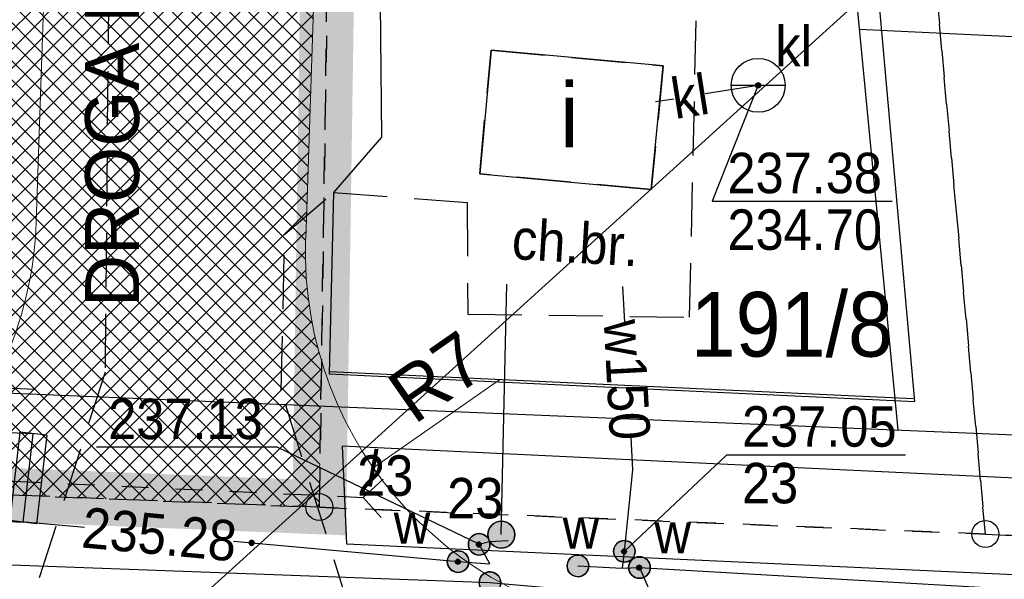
# Model space of a CAD drawing. Extents: x 40810 to 6568062, y -66833 to 5647239.
# Tile 15 of 43: x 6567818 to 6567836, y 5646946 to 5646956. Entities that reach past the tile are written whole.
import ezdxf
from ezdxf import colors
from ezdxf.entities.mleader import LeaderData, LeaderLine
from ezdxf.enums import TextEntityAlignment as Align
from ezdxf.math import Vec2, Vec3

# ---------------------------------------------------------------- set-up
doc = ezdxf.new("R2010")
doc.units = 0
doc.header["$MEASUREMENT"] = 0
for name, pattern in [('DGN_STYLE_2191', [1, -0.25, 0.5, -0.25]), ('DGN_STYLE_9021', [7.5, 3.75, 3.75]), ('KTCR02_05', [1.5, 1, -0.5]), ('KTJZ01_05', [2, 1.5, -0.5]), ('PZAG_03_05', [9, 4.5, 4.5])]:
    doc.linetypes.add(name, pattern=pattern)
doc.layers.get('0').update_dxf_attribs({"linetype": 'CONTINUOUS'})
doc.layers.get('Defpoints').update_dxf_attribs({"linetype": 'CONTINUOUS'})
for name, color, linetype in [('BDOT1', 7, 'CONTINUOUS'), ('EWID', 7, 'CONTINUOUS'), ('EWID_BUD', 7, 'CONTINUOUS'), ('GESUT1', 7, 'CONTINUOUS'), ('PZAG', 7, 'CONTINUOUS')]:
    doc.layers.add(name, color=color, linetype=linetype)
for name, color, linetype, lineweight in [('E_opisy', 7, 'CONTINUOUS', 15), ('l.widokowa', 140, 'CONTINUOUS', 15), ('szraf1', 8, 'CONTINUOUS', 5), ('wymiarowanie', 176, 'CONTINUOUS', 9)]:
    doc.layers.add(name, color=color, linetype=linetype, lineweight=lineweight)
doc.styles.get("Standard").update_dxf_attribs({"font": 'GOTHIC.TTF'})
doc.styles.add('STYLE-GEO_140', font='geo_140.shx', dxfattribs={"bigfont": 'geo_140big.shx'})
doc.dimstyles.new('Skala 1-50', dxfattribs={"dimtxt": 1, "dimasz": 0.5, "dimexe": 0.5, "dimexo": 0.5, "dimgap": 0.2, "dimtad": 1, "dimtxsty": 'Standard', "dimblk": 'ARCHTICK', "dimcen": 0.5, "dimclrd": 256, "dimclre": 256, "dimadec": 0, "dimazin": 0, "dimtfac": 1, "dimtdec": 1, "dimtmove": 1, "dimatfit": 3, "dimldrblk": 'ARCHTICK', "dimfxl": 0, "dimlwd": -1, "dimlwe": -1, "dimarcsym": 0})
pattern_1 = [(45, (0, 0), (-0.1767766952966, 0.1767766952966), []), (135, (0, 0), (-0.1767766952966, -0.1767766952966), [])]

# ---------------------------------------------------------------- blocks, each defined once
blk = doc.blocks.new('SUPT01_6')
at = {"layer": 'GESUT1', "color": 30, "linetype": 'Continuous'}
for p, q in [((0.002, 4.993), (0.002, -5.007)), ((0.002, 3.993), (-0.998, 2.293)), ((0.002, 2.293), (1.002, 0.293))]:
    blk.add_line(p, q, dxfattribs=at)
blk = doc.blocks.new('SUPT00_6')
at = {"layer": 'GESUT1', "color": 30, "linetype": 'Continuous', "rotation": 270}
blk.add_blockref('SUPT01_6', (5.007, 0.002), dxfattribs=at)
blk = doc.blocks.new('DWG_H0_16')
at = {"layer": 'GESUT1', "linetype": 'Continuous'}
blk.add_hatch(color=202, dxfattribs=at).paths.add_polyline_path([(0.007, 0.4, 1), (-0.007, -0.4, 1)], flags=16)
at = {"layer": 'GESUT1', "color": 202, "linetype": 'Continuous'}
blk.add_lwpolyline([(0.007, 0.4, 1), (-0.007, -0.4, 1)], format="xyb", close=True, dxfattribs=at)
blk = doc.blocks.new('SUUS25_2')
at = {"layer": 'GESUT1', "color": 202, "linetype": 'Continuous'}
blk.add_circle((0, 0), 0.4, dxfattribs=at)
at = {"layer": 'GESUT1', "color": 202, "linetype": 'Continuous', "xscale": 0.999996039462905, "yscale": 0.999996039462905, "zscale": 0.999996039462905, "rotation": 270.9391909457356}
blk.add_blockref('DWG_H0_16', (0, 0), dxfattribs=at)
blk = doc.blocks.new('DWG_H0_17')
at = {"layer": 'GESUT1', "linetype": 'Continuous'}
blk.add_hatch(color=202, dxfattribs=at).paths.add_polyline_path([(0, 0.4, 1), (0, -0.4, 1)], flags=16)
at = {"layer": 'GESUT1', "color": 202, "linetype": 'Continuous'}
blk.add_lwpolyline([(0, 0.4, 1), (0, -0.4, 1)], format="xyb", close=True, dxfattribs=at)
blk = doc.blocks.new('SUUS25_3')
at = {"layer": 'GESUT1', "color": 202, "linetype": 'Continuous'}
blk.add_circle((0, 0), 0.4, dxfattribs=at)
at = {"layer": 'GESUT1', "color": 202, "linetype": 'Continuous', "rotation": 270}
blk.add_blockref('DWG_H0_17', (0, 0), dxfattribs=at)
blk = doc.blocks.new('DWG_H0_18')
at = {"layer": 'GESUT1', "linetype": 'Continuous'}
blk.add_hatch(color=202, dxfattribs=at).paths.add_polyline_path([(0.4, -0.018, 1), (-0.4, 0.018, 1)], flags=16)
at = {"layer": 'GESUT1', "color": 202, "linetype": 'Continuous'}
blk.add_lwpolyline([(0.4, -0.018, 1), (-0.4, 0.018, 1)], format="xyb", close=True, dxfattribs=at)
blk = doc.blocks.new('SUUS25_4')
at = {"layer": 'GESUT1', "color": 202, "linetype": 'Continuous'}
blk.add_circle((0, 0), 0.4, dxfattribs=at)
at = {"layer": 'GESUT1', "color": 202, "linetype": 'Continuous', "xscale": 0.9999958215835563, "yscale": 0.9999958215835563, "zscale": 0.9999958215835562, "rotation": 2.551485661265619}
blk.add_blockref('DWG_H0_18', (0, 0), dxfattribs=at)
blk = doc.blocks.new('DWG_H0_19')
at = {"layer": 'GESUT1', "linetype": 'Continuous'}
blk.add_hatch(color=202, dxfattribs=at).paths.add_polyline_path([(-0.5, 0, 1), (0.5, 0, 1)], flags=16)
at = {"layer": 'GESUT1', "color": 202, "linetype": 'Continuous'}
blk.add_lwpolyline([(-0.5, 0, 1), (0.5, 0, 1)], format="xyb", close=True, dxfattribs=at)
blk = doc.blocks.new('SUUS30_1')
at = {"layer": 'GESUT1', "color": 202, "linetype": 'Continuous'}
blk.add_circle((0, 0), 0.5, dxfattribs=at)
blk.add_blockref('DWG_H0_19', (0, 0), dxfattribs=at)
blk = doc.blocks.new('DWG_H0_20')
at = {"layer": 'GESUT1', "linetype": 'Continuous'}
blk.add_hatch(color=202, dxfattribs=at).paths.add_polyline_path([(0.026, 0.399, 1), (-0.026, -0.399, 1)], flags=16)
at = {"layer": 'GESUT1', "color": 202, "linetype": 'Continuous'}
blk.add_lwpolyline([(0.026, 0.399, 1), (-0.026, -0.399, 1)], format="xyb", close=True, dxfattribs=at)
blk = doc.blocks.new('SUUS25_5')
at = {"layer": 'GESUT1', "color": 202, "linetype": 'Continuous'}
blk.add_circle((0, 0), 0.4, dxfattribs=at)
at = {"layer": 'GESUT1', "color": 202, "linetype": 'Continuous', "xscale": 0.9999956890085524, "yscale": 0.9999956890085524, "zscale": 0.9999956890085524, "rotation": 273.7464568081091}
blk.add_blockref('DWG_H0_20', (0, 0), dxfattribs=at)
blk = doc.blocks.new('DWG_H0_21')
at = {"layer": 'GESUT1', "linetype": 'Continuous'}
blk.add_hatch(color=202, dxfattribs=at).paths.add_polyline_path([(-0.01, 0.4, 1), (0.01, -0.4, 1)], flags=16)
at = {"layer": 'GESUT1', "color": 202, "linetype": 'Continuous'}
blk.add_lwpolyline([(-0.01, 0.4, 1), (0.01, -0.4, 1)], format="xyb", close=True, dxfattribs=at)
blk = doc.blocks.new('SUUS25_6')
at = {"layer": 'GESUT1', "color": 202, "linetype": 'Continuous'}
blk.add_circle((0, 0), 0.4, dxfattribs=at)
at = {"layer": 'GESUT1', "color": 202, "linetype": 'Continuous', "xscale": 0.9999960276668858, "yscale": 0.9999960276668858, "zscale": 0.9999960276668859, "rotation": 268.6359708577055}
blk.add_blockref('DWG_H0_21', (0, 0), dxfattribs=at)
blk = doc.blocks.new('DWG_H0_22')
at = {"layer": 'GESUT1', "linetype": 'Continuous'}
blk.add_hatch(color=202, dxfattribs=at).paths.add_polyline_path([(0.4, 0, 1), (-0.4, 0, 1)], flags=16)
at = {"layer": 'GESUT1', "color": 202, "linetype": 'Continuous'}
blk.add_lwpolyline([(0.4, 0, 1), (-0.4, 0, 1)], format="xyb", close=True, dxfattribs=at)
blk = doc.blocks.new('SUUS25_7')
at = {"layer": 'GESUT1', "color": 202, "linetype": 'Continuous'}
blk.add_circle((0, 0), 0.4, dxfattribs=at)
blk.add_blockref('DWG_H0_22', (0, 0), dxfattribs=at)
blk = doc.blocks.new('SUUS07_1')
at = {"layer": 'GESUT1', "color": 202, "linetype": 'Continuous'}
blk.add_line((-1, 0), (1, 0), dxfattribs=at)
blk.add_circle((0, 0), 1, dxfattribs=at)
blk = doc.blocks.new('DWG_H0_28')
at = {"layer": 'GESUT1', "linetype": 'Continuous'}
blk.add_hatch(color=5, dxfattribs=at).paths.add_polyline_path([(0.081, -0.005, 1), (-0.099, -0.005, 1)], flags=16)
at = {"layer": 'GESUT1', "color": 5, "linetype": 'Continuous'}
blk.add_lwpolyline([(0.081, -0.005, 1), (-0.099, -0.005, 1)], format="xyb", close=True, dxfattribs=at)
blk = doc.blocks.new('SUPS02_1')
at = {"layer": 'GESUT1', "color": 5, "linetype": 'Continuous'}
blk.add_circle((-0.009, -0.005), 0.09, dxfattribs=at)
blk.add_blockref('DWG_H0_28', (0, 0), dxfattribs=at)
blk = doc.blocks.new('DWG_H0_27')
at = {"layer": 'GESUT1', "linetype": 'Continuous'}
blk.add_hatch(color=44, dxfattribs=at).paths.add_polyline_path([(-0.09, 0, 1), (0.09, 0, 1)], flags=16)
at = {"layer": 'GESUT1', "color": 44, "linetype": 'Continuous'}
blk.add_lwpolyline([(-0.09, 0, 1), (0.09, 0, 1)], format="xyb", close=True, dxfattribs=at)
blk = doc.blocks.new('SUPS00_1')
at = {"layer": 'GESUT1', "color": 44, "linetype": 'Continuous'}
blk.add_circle((0, 0), 0.09, dxfattribs=at)
blk.add_blockref('DWG_H0_27', (0, 0), dxfattribs=at)
blk = doc.blocks.new('EGBP04_1')
at = {"layer": 'EWID', "color": 92, "linetype": 'Continuous'}
blk.add_circle((0, 0), 0.5, dxfattribs=at)
blk = doc.blocks.new('_ArchTick')
at = {"color": 0, "linetype": 'ByBlock', "const_width": 0.15}
blk.add_lwpolyline([(-0.5, -0.5), (0.5, 0.5)], dxfattribs=at)
blk = doc.blocks.new('*D219')
at = {"layer": 'Defpoints', "color": 0}
for p in [(6567829.994, 5646951.811), (6567824.247, 5646947.811)]:
    blk.add_point(p, dxfattribs=at)
at = {"layer": 'wymiarowanie'}
blk.add_line((6567826.588, 5646949.44), (6567824.247, 5646947.811), dxfattribs=at)
at = {"layer": 'wymiarowanie', "linetype": 'Continuous', "xscale": 0.5, "yscale": 0.5, "zscale": 0.5, "rotation": 214.8368321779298}
blk.add_blockref('_ArchTick', (6567824.247, 5646947.811), dxfattribs=at)
at = {"layer": 'wymiarowanie', "color": 0, "linetype": 'Continuous', "insert": (6567825.421, 5646949.496), "char_height": 1, "attachment_point": 5, "rotation": 34.8368}
blk.add_mtext('R7', dxfattribs=at)

msp = doc.modelspace()

# ---------------------------------------------------------------- hatches: boundary and pattern name
at = {"layer": 'szraf1', "true_color": 0xc7c8ca}
h = msp.add_hatch(dxfattribs=at)
h.set_pattern_fill('ANSI37', color=9, scale=2, style=0)
h.set_pattern_definition(pattern_1)
h.paths.add_polyline_path([(6567823.29, 5646949.789), (6567823.25, 5646947.076), (6567815.665, 5646947.38, 0.196657), (6567818.004, 5646952.37), (6567818.832, 5646976.873, 0.160815), (6567817.35, 5646983.958), (6567809.203, 5646997.768, 0.265433), (6567799.729, 5647003.178), (6567753.063, 5647002.39, 0.208172), (6567747.98, 5647000.075), (6567747.21, 5647008.79), (6567747.35, 5647008.792, 0.163859), (6567751.584, 5647007.366), (6567799.729, 5647008.178, -0.27448), (6567813.51, 5647000.308), (6567821.657, 5646986.499, -0.142644), (6567823.867, 5646977.829), (6567822.996, 5646952.047, 0.081845)])
at = {"layer": 'szraf1', "linetype": 'Continuous'}
h = msp.add_hatch(dxfattribs=at)
h.set_pattern_fill('ANSI37', color=40, scale=2, style=0)
h.set_pattern_definition(pattern_1)
h.paths.add_polyline_path([(6567813.016, 5646947.486), (6567815.626, 5646947.346, 0.207654), (6567818.004, 5646952.371), (6567818.87, 5646977.998, 0.142644), (6567817.35, 5646983.958), (6567812.57, 5646992.062), (6567801.529, 5646992.602, -0.395059), (6567800.578, 5646993.584), (6567800.416, 5647003.157), (6567796.416, 5647003.124), (6567796.572, 5646993.912, -0.419182), (6567795.572, 5646992.895), (6567776.232, 5646993.84), (6567775.17, 5646972.145), (6567787.446, 5646971.544), (6567787.305, 5646968.647), (6567797.093, 5646968.168), (6567797.235, 5646971.065), (6567815.626, 5646970.165, -0.399962), (6567817.053, 5646968.667), (6567816.505, 5646952.421, -0.299344)])
h.paths.add_polyline_path([(6567795.834, 5646973.136), (6567797.332, 5646973.062), (6567797.308, 5646972.563), (6567815.631, 5646971.666, 0.418657), (6567817.204, 5646973.114), (6567817.371, 5646978.049, 0.142644), (6567816.058, 5646983.196), (6567812.161, 5646989.802, 0.297098), (6567811.15, 5646990.629), (6567801.519, 5646991.101, 0.414214), (6567800.471, 5646990.151), (6567800.448, 5646989.679), (6567794.595, 5646989.966), (6567794.667, 5646991.436), (6567781.462, 5646992.082), (6567777.657, 5646992.268), (6567776.742, 5646973.57), (6567787.52, 5646973.042), (6567787.537, 5646973.529), (6567789.042, 5646973.456), (6567788.876, 5646970.072), (6567795.668, 5646969.74)], flags=16)

# ---------------------------------------------------------------- linework, layer by layer
at = {"layer": 'BDOT1', "color": 7, "linetype": 'Continuous'}
for p, q in [((6567817.59, 5646947.56), (6567818.089, 5646947.537)), ((6567824.06, 5646947.26), (6567824.43, 5646947.597)), ((6567818.589, 5646947.514), (6567819.088, 5646947.491)), ((6567819.588, 5646947.467), (6567820.087, 5646947.444)), ((6567820.587, 5646947.421), (6567821.086, 5646947.398)), ((6567821.586, 5646947.375), (6567822.085, 5646947.352)), ((6567822.585, 5646947.328), (6567823.084, 5646947.305)), ((6567823.584, 5646947.282), (6567824.06, 5646947.26)), ((6567824.06, 5646947.26), (6567824.397, 5646946.89))]:
    msp.add_line(p, q, dxfattribs=at)
at = {"layer": 'BDOT1', "color": 7, "linetype": 'KTCR02_05'}
for points in [[(6567817.92, 5646945.33), (6567823.82, 5646945.15), (6567822.54, 5646949.25), (6567822.61, 5646952.14), (6567823.51, 5646952.91), (6567825.99, 5646952.73), (6567826, 5646950.66), (6567830.11, 5646950.6), (6567830.25, 5646957.02), (6567824.37, 5646957.04), (6567822.67, 5646958.1), (6567822.71, 5646959.6), (6567819.37, 5646959.66), (6567819.28, 5646949.58)], [(6567826.22, 5646953.26), (6567826.43, 5646955.55), (6567829.62, 5646955.26), (6567829.4, 5646952.97)]]:
    msp.add_lwpolyline(points, close=True, dxfattribs=at)
at = {"layer": 'BDOT1', "color": 7, "linetype": 'DGN_STYLE_9021'}
for points in [[(6567833.53, 5646957.5), (6567824.42, 5646957.67), (6567824.37, 5646957.04), (6567824.4, 5646953.94), (6567823.51, 5646952.91), (6567823.43, 5646949.55), (6567834.28, 5646949.04), (6567833.53, 5646957.5)], [(6567834.25, 5646949.09), (6567823.44, 5646949.59)]]:
    msp.add_lwpolyline(points, dxfattribs=at)
at = {"layer": 'BDOT1', "color": 7, "linetype": 'Continuous'}
msp.add_lwpolyline([(6567792.14, 5646947.9), (6567817.76, 5646946.8), (6567817.95, 5646948.44), (6567792.28, 5646949.5)], close=True, dxfattribs=at)
for points in [[(6567817.702, 5646948.469), (6567817.512, 5646946.829)], [(6567818.198, 5646948.411), (6567817.702, 5646948.469)], [(6567818.198, 5646948.411), (6567818.008, 5646946.771)], [(6567865.747, 5646946.205), (6567823.67, 5646948.21), (6567823.75, 5646946.4), (6567865.69, 5646944.47), (6567865.904, 5646944.456)], [(6567818.008, 5646946.771), (6567817.512, 5646946.829)]]:
    msp.add_lwpolyline(points, dxfattribs=at)
at = {"layer": 'EWID', "color": 92, "linetype": 'DGN_STYLE_2191'}
for p, q in [((6567823.25, 5646947.076), (6567823.41, 5646957.82)), ((6567823.41, 5646957.82), (6567823.25, 5646947.076)), ((6567834.602, 5646957.54), (6567835.59, 5646946.58)), ((6567835.59, 5646946.58), (6567834.602, 5646957.54)), ((6567752.41, 5646949.92), (6567823.25, 5646947.076)), ((6567823.25, 5646947.076), (6567752.41, 5646949.92)), ((6567823.25, 5646947.076), (6567835.59, 5646946.58)), ((6567835.59, 5646946.58), (6567823.25, 5646947.076)), ((6567835.59, 5646946.58), (6567847.46, 5646945.93)), ((6567847.46, 5646945.93), (6567835.59, 5646946.58))]:
    msp.add_line(p, q, dxfattribs=at)
at = {"layer": 'EWID_BUD', "color": 7, "linetype": 'Continuous'}
msp.add_lwpolyline([(6567826.22, 5646953.26), (6567829.4, 5646952.97), (6567829.62, 5646955.26), (6567826.43, 5646955.55)], close=True, dxfattribs=at)
at = {"layer": 'GESUT1', "color": 44, "linetype": 'Continuous'}
for points in [[(6567830.4, 5646954.75), (6567831.38, 5646954.9)], [(6567831.38, 5646954.9), (6567830.53, 5646952.75), (6567833.86, 5646952.75)], [(6567829.48, 5646954.6), (6567829.82, 5646954.65)]]:
    msp.add_lwpolyline(points, dxfattribs=at)
at = {"layer": 'GESUT1', "color": 230, "linetype": 'Continuous'}
msp.add_lwpolyline([(6567826.62, 5646946.57), (6567826.721, 5646951.216)], dxfattribs=at)
at = {"layer": 'GESUT1', "color": 5, "linetype": 'Continuous'}
for points in [[(6567828.869, 5646951.173), (6567828.904, 5646950.51)], [(6567829.018, 5646948.373), (6567829.05, 5646947.77)], [(6567826.21, 5646946.39), (6567822.47, 5646948.19), (6567819.12, 5646948.19)], [(6567828.9, 5646946.26), (6567830.8, 5646948.05), (6567834.11, 5646948.05)], [(6567829.05, 5646947.77), (6567828.9, 5646946.26), (6567828.86, 5646945.95)], [(6567817.65, 5646946.82), (6567818.9, 5646946.71)], [(6567806.087, 5646946.592), (6567808.63, 5646946.46), (6567814.8, 5646946.114), (6567814.87, 5646946.11), (6567826.41, 5646945.68), (6567827.68, 5646945.57), (6567840.8, 5646945.04), (6567842.03, 5646944.93), (6567851.89, 5646944.48), (6567864.28, 5646943.95), (6567865.957, 5646943.868)], [(6567821.66, 5646946.45), (6567825.82, 5646946.07), (6567826.41, 5646946.03), (6567826.21, 5646946.39), (6567826.4, 5646946.44), (6567826.75, 5646946.46)], [(6567828.04, 5646945.99), (6567828.86, 5646945.95)], [(6567828.86, 5646945.95), (6567829.18, 5646945.96), (6567843.41, 5646945.14), (6567858.42, 5646944.41)], [(6567829.18, 5646945.96), (6567830.59, 5646942.71), (6567833.95, 5646942.71)]]:
    msp.add_lwpolyline(points, dxfattribs=at)
at = {"layer": 'l.widokowa', "color": 5}
for p, q in [((6567818.87, 5646977.998), (6567818.004, 5646952.371)), ((6567823.867, 5646977.829), (6567822.996, 5646952.047))]:
    msp.add_line(p, q, dxfattribs=at)
at = {"layer": 'l.widokowa', "color": 5, "linetype": 'Continuous'}
for centre, start, end in [((6567811.008, 5646952.607), 266.8483, 358.0659), ((6567829.992, 5646951.81), 178.0659, 267.7672)]:
    msp.add_arc(centre, 7, start, end, dxfattribs=at)
at = {"layer": 'PZAG', "color": 191, "linetype": 'PZAG_03_05'}
msp.add_line((6567833.25, 5646955.94), (6567865, 5646954.44), dxfattribs=at)
at = {"layer": 'PZAG', "color": 53, "linetype": 'Continuous'}
for points in [[(6567825.77, 5647033.63), (6567833.97, 5646948.51)], [(6567732.08, 5646952.75), (6567865.66, 5646947.19)]]:
    msp.add_lwpolyline(points, dxfattribs=at)
at = {"layer": 'wymiarowanie', "linetype": 'Continuous'}
msp.add_line((6567837.337, 5646960.184), (6567820.87, 5646945.24), dxfattribs=at)
at = {"layer": 'wymiarowanie', "color": 30, "linetype": 'KTJZ01_05', "const_width": 1}
msp.add_lwpolyline([(6567786.84, 5647009.46), (6567747.21, 5647008.79), (6567747.783, 5647002.3), (6567752.41, 5646949.92), (6567823.25, 5646947.076), (6567823.41, 5646957.82), (6567834.6, 5646957.54), (6567830.44, 5647003.7), (6567829.858, 5647010.193), (6567786.84, 5647009.46)], dxfattribs=at)

# ---------------------------------------------------------------- block references
at = {"layer": 'EWID', "color": 92, "linetype": 'Continuous', "xscale": 0.5, "yscale": 0.5, "zscale": 0.5}
for p in [(6567823.25, 5646947.08), (6567835.59, 5646946.58)]:
    msp.add_blockref('EGBP04_1', p, dxfattribs=at)
at = {"layer": 'GESUT1', "color": 202, "linetype": 'Continuous', "xscale": 0.5, "yscale": 0.5, "zscale": 0.5}
for name, p in [('SUUS07_1', (6567831.38, 5646954.9)), ('SUUS30_1', (6567826.62, 5646946.57)), ('SUUS25_7', (6567829.18, 5646945.96))]:
    msp.add_blockref(name, p, dxfattribs=at)
at = {"layer": 'GESUT1', "color": 44, "linetype": 'Continuous', "xscale": 0.5, "yscale": 0.5, "zscale": 0.5}
msp.add_blockref('SUPS00_1', (6567831.38, 5646954.9), dxfattribs=at)
at = {"layer": 'GESUT1', "color": 30, "linetype": 'Continuous', "xscale": 0.5000022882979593, "yscale": 0.5000022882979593, "zscale": 0.5000022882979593, "rotation": 356.9965517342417}
msp.add_blockref('SUPT00_6', (6567812.98, 5646949.52), dxfattribs=at)
at = {"layer": 'GESUT1', "color": 5, "linetype": 'Continuous', "xscale": 0.5, "yscale": 0.5, "zscale": 0.5}
for p in [(6567822, 5646946.42), (6567826.21, 5646946.39), (6567828.9, 5646946.26), (6567825.82, 5646946.07), (6567829.18, 5646945.96)]:
    msp.add_blockref('SUPS02_1', p, dxfattribs=at)
at = {"layer": 'GESUT1', "color": 202, "linetype": 'Continuous'}
for name, p, xscale, yscale, zscale, rotation in [('SUUS25_3', (6567826.21, 5646946.39), 0.5, 0.5, 0.5, 90), ('SUUS25_6', (6567828.9, 5646946.26), 0.5000019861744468, 0.5000019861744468, 0.5000019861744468, 91.3640291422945), ('SUUS25_2', (6567825.82, 5646946.07), 0.5000019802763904, 0.5000019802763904, 0.5000019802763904, 89.06080905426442), ('SUUS25_5', (6567828.04, 5646945.99), 0.5000021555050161, 0.5000021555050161, 0.5000021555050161, 86.25354319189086), ('SUUS25_4', (6567826.41, 5646945.68), 0.5000020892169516, 0.5000020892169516, 0.5000020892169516, 357.4485143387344)]:
    msp.add_blockref(name, p, dxfattribs=dict(at, xscale=xscale, yscale=yscale, zscale=zscale, rotation=rotation))

# ---------------------------------------------------------------- texts
at = {"layer": 'BDOT1', "color": 7, "linetype": 'Continuous', "style": 'STYLE-GEO_140', "width": 0.93328}
msp.add_text('ch.br.', height=0.75, rotation=356.6264, dxfattribs=at).set_placement((6567827.993, 5646951.986), align=Align.MIDDLE_CENTER)
at = {"layer": 'EWID', "color": 92, "linetype": 'Continuous', "style": 'STYLE-GEO_140', "width": 0.9333}
msp.add_text('191/8', height=1.2, dxfattribs=at).set_placement((6567832.004, 5646950.47), align=Align.MIDDLE_CENTER)
at = {"layer": 'EWID_BUD', "color": 7, "linetype": 'Continuous', "style": 'STYLE-GEO_140', "width": 0.9333}
msp.add_text('i', height=1.2, dxfattribs=at).set_placement((6567827.882, 5646954.35), align=Align.MIDDLE_CENTER)
at = {"layer": 'GESUT1', "color": 44, "linetype": 'Continuous', "style": 'STYLE-GEO_140', "width": 0.93328}
msp.add_text('kl', height=0.75, dxfattribs=at).set_placement((6567832.037, 5646955.625), align=Align.MIDDLE_CENTER)
msp.add_text('kl', height=0.75, rotation=8.9726, dxfattribs=at).set_placement((6567830.115, 5646954.697), align=Align.MIDDLE_CENTER)
at = {"layer": 'GESUT1', "color": 44, "linetype": 'Continuous', "style": 'STYLE-GEO_140', "width": 0.93336}
for s, p in [('237.38', (6567830.81, 5646952.9)), ('234.70', (6567830.81, 5646951.85))]:
    msp.add_text(s, height=0.75, dxfattribs=at).set_placement(p)
at = {"layer": 'GESUT1', "color": 5, "linetype": 'Continuous', "style": 'STYLE-GEO_140', "width": 0.93328}
for s, rotation, p in [('w150', 273.0471, (6567828.951, 5646949.442)), ('235.28', 354.744, (6567820.286, 5646946.576))]:
    msp.add_text(s, height=0.75, rotation=rotation, dxfattribs=at).set_placement(p, align=Align.MIDDLE_CENTER)
at = {"layer": 'GESUT1', "color": 5, "linetype": 'Continuous', "style": 'STYLE-GEO_140', "width": 0.93336}
for s, p in [('237.13', (6567822.201, 5646948.34)), ('23', (6567824.991, 5646947.29)), ('23', (6567826.659, 5646946.87))]:
    msp.add_text(s, height=0.75, dxfattribs=at).set_placement(p, align=Align.RIGHT)
for s, p in [('237.05', (6567831.08, 5646948.2)), ('23', (6567831.08, 5646947.15))]:
    msp.add_text(s, height=0.75, dxfattribs=at).set_placement(p)
at = {"layer": 'GESUT1', "color": 250, "linetype": 'Continuous', "style": 'STYLE-GEO_140', "width": 0.93328}
for p in [(6567824.966, 5646946.775), (6567828.096, 5646946.685), (6567829.796, 5646946.595)]:
    msp.add_text('w', height=0.75, dxfattribs=at).set_placement(p, align=Align.MIDDLE_CENTER)
at = {"layer": 'wymiarowanie', "linetype": 'Continuous', "insert": (6567818.91, 5646950.789), "char_height": 1, "width": 13.12399, "attachment_point": 1, "rotation": 90}
msp.add_mtext('DROGA POŻAROWA', dxfattribs=at)

# ---------------------------------------------------------------- dimensions: what is measured, and where the dimension line sits
at = {"layer": 'wymiarowanie', "linetype": 'Continuous'}
dim = msp.add_radius_dim(center=(6567829.994, 5646951.811), mpoint=(6567824.247, 5646947.811), dimstyle='Skala 1-50', dxfattribs=at)
dim.commit()
dim.dimension.update_dxf_attribs({"geometry": '*D219', "text_midpoint": (6567824.43, 5646947.597), "dimtype": 164})

# ---------------------------------------------------------------- leaders
at = {"layer": 'E_opisy', "linetype": 'ByBlock'}
ml = msp.add_multileader_mtext('Standard', dxfattribs=at)
ml.set_content('{\\Fsimplex.shx|c1;\\Q3;\\W0.7;4}', color=256)
ml.set_leader_properties()
ml.build(insert=Vec2(0, 0))
ml.multileader.update_dxf_attribs({"text_left_attachment_type": 5, "text_right_attachment_type": 5, "dogleg_length": 0.36, "arrow_head_size": 300})
ctx = ml.context
ctx.base_point, ctx.char_height, ctx.arrow_head_size, ctx.landing_gap_size, ctx.plane_origin = Vec3(6567795.826, 5646954.464), 2, 300, 0, Vec3(6567806.582, 5646946.141)
ctx.left_attachment, ctx.right_attachment = 5, 5
notes = []
notes.append((ctx, [(0, (1, 1, 0), (6567795.365, 5646954.464), (1, 0), 0.461, [(0, [(6567794.415, 5646952.742)], 0, [])])]))
ctx.mtext.insert, ctx.mtext.flow_direction = Vec3(6567795.826, 5646956.864), 5
ml = msp.add_multileader_mtext('Standard', dxfattribs=at)
ml.set_content('{\\Fsimplex.shx|c1;\\Q3;\\W0.7;4}', color=256)
ml.set_leader_properties()
ml.build(insert=Vec2(0, 0))
ml.multileader.update_dxf_attribs({"text_left_attachment_type": 5, "text_right_attachment_type": 5, "dogleg_length": 0.36, "arrow_head_size": 300})
ctx = ml.context
ctx.base_point, ctx.char_height, ctx.arrow_head_size, ctx.landing_gap_size, ctx.plane_origin = Vec3(6567762.708, 5646965.653), 2, 300, 0, Vec3(6567772.031, 5646963.071)
ctx.left_attachment, ctx.right_attachment = 5, 5
notes.append((ctx, [(0, (1, 1, 0), (6567762.247, 5646965.653), (1, 0), 0.461, [(0, [(6567759.863, 5646969.672)], 0, [])])]))
ctx.mtext.insert, ctx.mtext.flow_direction = Vec3(6567762.708, 5646968.053), 5
ml = msp.add_multileader_mtext('Standard', dxfattribs=at)
ml.set_content('{\\Fsimplex.shx|c1;\\Q3;\\W0.7;4}', color=256)
ml.set_leader_properties()
ml.build(insert=Vec2(0, 0))
ml.multileader.update_dxf_attribs({"text_left_attachment_type": 5, "text_right_attachment_type": 5, "dogleg_length": 0.36, "arrow_head_size": 300})
ctx = ml.context
ctx.base_point, ctx.char_height, ctx.arrow_head_size, ctx.landing_gap_size, ctx.plane_origin = Vec3(6567796.759, 5646962.102), 2, 300, 0, Vec3(6567806.962, 5646958.369)
ctx.left_attachment, ctx.right_attachment = 5, 5
notes.append((ctx, [(0, (1, 1, 0), (6567796.298, 5646962.102), (1, 0), 0.461, [(0, [(6567794.794, 5646964.97)], 0, [])])]))
ctx.mtext.insert, ctx.mtext.flow_direction = Vec3(6567796.759, 5646964.502), 5
for ctx, leaders in notes:
    for number, flags, end, landing, length, lines in leaders:
        leader = LeaderData()
        leader.index, (leader.has_last_leader_line, leader.has_dogleg_vector, leader.attachment_direction) = number, flags
        leader.last_leader_point, leader.dogleg_vector, leader.dogleg_length = Vec3(end), Vec3(landing), length
        for number, points, colour, breaks in lines:
            line = LeaderLine()
            line.index, line.vertices, line.color, line.breaks = number, Vec3.list(points), colors.encode_raw_color(colour), breaks
            leader.lines.append(line)
        ctx.leaders.append(leader)

doc.saveas('drawing.dxf')
